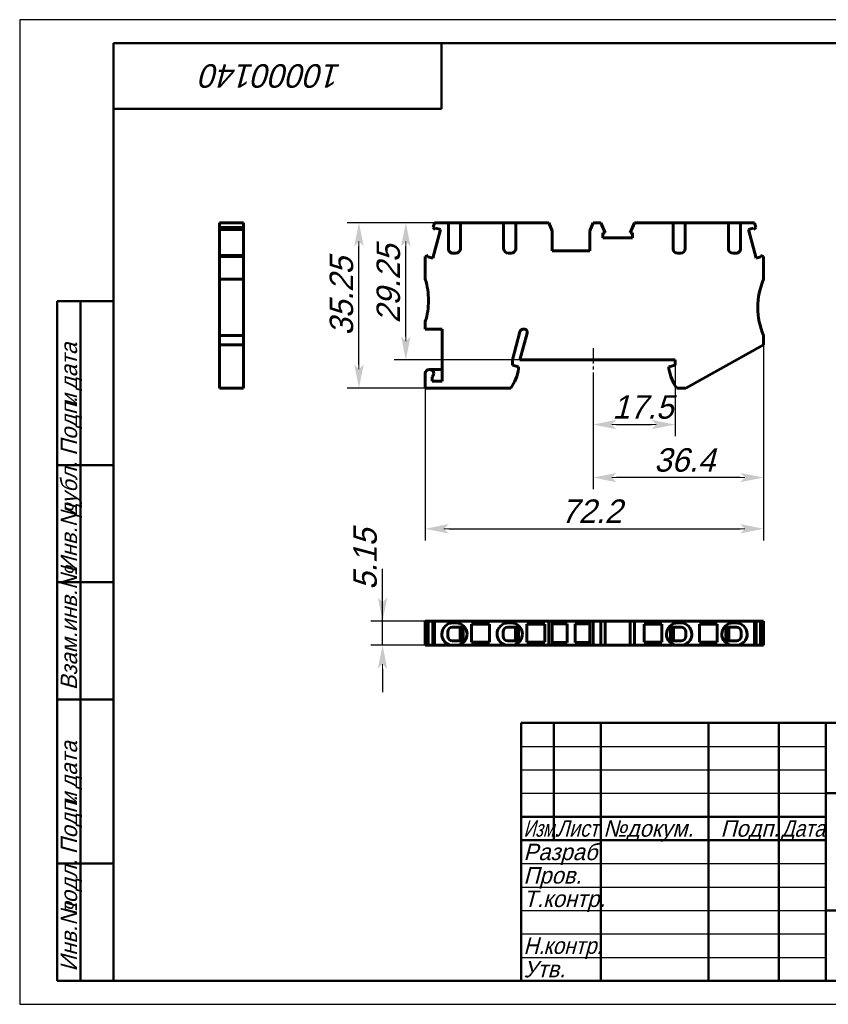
# Model space of a CAD drawing. Header units: millimetres. Extents: x 0 to 297, y 0 to 210.
# Tile 1 of 2: x 0 to 173, y 0 to 210. Entities that reach past the tile are written whole.
import ezdxf

# ---------------------------------------------------------------- set-up
doc = ezdxf.new("R2010")
doc.units = ezdxf.units.MM
doc.linetypes.add('CENTER_per1_scale0.102953', pattern=[5.23, 3.26875, -0.65375, 0.65375, -0.65375])
doc.styles.add('TextStyle_1', font='T-FLEX Type A.TTF', dxfattribs={"oblique": 15, "height": 5})
doc.styles.add('TextStyle_2', font='T-FLEX Type A.TTF', dxfattribs={"oblique": 15, "height": 3.5})
doc.styles.add('TextStyle_3', font='T-FLEX Type A.TTF', dxfattribs={"width": 0.744064, "oblique": 15, "height": 3.5})
doc.styles.add('TextStyle_4', font='T-FLEX Type A.TTF', dxfattribs={"width": 0.883061, "oblique": 15, "height": 3.5})
doc.styles.add('TextStyle_5', font='T-FLEX Type A.TTF', dxfattribs={"width": 0.94413, "oblique": 15, "height": 3.5})
doc.styles.add('TextStyle_7', font='T-FLEX Type A.TTF', dxfattribs={"oblique": 15, "height": 5})
doc.dimstyles.new('DIM_ST_1', dxfattribs={"dimtxt": 5, "dimasz": 5, "dimexe": 2.5, "dimexo": 0, "dimtad": 1, "dimrnd": 0.01, "dimdsep": 46, "dimtxsty": 'TextStyle_1', "dimblk": 'Arrow_3_C7_Status', "dimcen": 0.09, "dimclrd": 7, "dimclre": 7, "dimclrt": 7, "dimazin": 0, "dimtfac": 1, "dimtdec": 0, "dimtmove": 0, "dimatfit": 0, "dimldrblk": 'NONE', "dimfxl": 1, "dimtvp": 1, "dimtolj": 1, "dimarcsym": 0})
doc.dimstyles.new('DIM_ST_2', dxfattribs={"dimtxt": 5, "dimasz": 5, "dimexe": 2.5, "dimexo": 0, "dimtad": 1, "dimrnd": 0.01, "dimdsep": 46, "dimtxsty": 'TextStyle_1', "dimblk": 'Arrow_3_C7_Status', "dimcen": 0.09, "dimclrd": 7, "dimclre": 7, "dimclrt": 7, "dimazin": 0, "dimtfac": 1, "dimtdec": 0, "dimtmove": 0, "dimatfit": 0, "dimldrblk": 'NONE', "dimfxl": 1, "dimtvp": 1, "dimtolj": 1, "dimarcsym": 0})
doc.dimstyles.new('DIM_ST_3', dxfattribs={"dimtxt": 5, "dimasz": 5, "dimexe": 2.5, "dimexo": 0, "dimtad": 1, "dimrnd": 0.01, "dimdsep": 46, "dimtxsty": 'TextStyle_1', "dimblk": 'Arrow_3_C7_Status', "dimcen": 0.09, "dimclrd": 7, "dimclre": 7, "dimclrt": 7, "dimazin": 0, "dimtfac": 1, "dimtdec": 0, "dimtmove": 0, "dimatfit": 0, "dimldrblk": 'NONE', "dimfxl": 1, "dimtvp": 1, "dimtolj": 1, "dimarcsym": 0})

# ---------------------------------------------------------------- blocks, each defined once
blk = doc.blocks.new('Arrow_3_C7_Status')
at = {"color": 7, "linetype": 'Continuous', "lineweight": 0}
blk.add_line((-1, 0), (-0.8, 0), dxfattribs=at)
at = {"color": 7}
blk.add_solid([(-1, -0.2), (0, 0), (-0.8, 0), (-1, 0.2)], dxfattribs=at)
blk = doc.blocks.new('*D5')
at = {"color": 7, "lineweight": -2}
for p, q in [((158.73, 140.63), (158.73, 98.92)), ((86.53, 131.43), (86.53, 98.92)), ((91.53, 101.42), (153.73, 101.42))]:
    blk.add_line(p, q, dxfattribs=at)
at = {"layer": 'Defpoints', "color": 0}
for p in [(158.73, 140.63), (86.53, 131.43), (158.73, 101.42)]:
    blk.add_point(p, dxfattribs=at)
at = {"color": 7, "lineweight": -2, "xscale": 5, "yscale": 5, "zscale": 5}
for p, rotation in [((86.53, 101.42), 180), ((158.73, 101.42), 360)]:
    blk.add_blockref('Arrow_3_C7_Status', p, dxfattribs=dict(at, rotation=rotation))
blk = doc.blocks.new('_None')
blk = doc.blocks.new('*D6')
at = {"color": 7, "lineweight": -2}
for p, q in [((94.06, 166.68), (69.89, 166.68)), ((72.39, 136.43), (72.39, 161.68)), ((86.53, 131.43), (69.89, 131.43))]:
    blk.add_line(p, q, dxfattribs=at)
at = {"layer": 'Defpoints', "color": 0}
for p in [(72.39, 166.68), (94.06, 166.68), (86.53, 131.43)]:
    blk.add_point(p, dxfattribs=at)
at = {"color": 7, "lineweight": -2, "xscale": 5, "yscale": 5, "zscale": 5}
for p, rotation in [((72.39, 166.68), 90.00000000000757), ((72.39, 131.43), 270.0000000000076)]:
    blk.add_blockref('Arrow_3_C7_Status', p, dxfattribs=dict(at, rotation=rotation))
blk = doc.blocks.new('*D7')
at = {"color": 7, "lineweight": -2}
for p, q in [((122.33, 134.73), (122.33, 121.15)), ((139.83, 136.33), (139.83, 121.15)), ((127.33, 123.65), (134.83, 123.65))]:
    blk.add_line(p, q, dxfattribs=at)
at = {"layer": 'Defpoints', "color": 0}
for p in [(122.33, 134.73), (139.83, 136.33), (139.83, 123.65)]:
    blk.add_point(p, dxfattribs=at)
at = {"color": 7, "lineweight": -2, "xscale": 5, "yscale": 5, "zscale": 5, "rotation": 180}
blk.add_blockref('Arrow_3_C7_Status', (122.33, 123.65), dxfattribs=at)
at = {"color": 7, "lineweight": -2, "xscale": 5, "yscale": 5, "zscale": 5}
blk.add_blockref('Arrow_3_C7_Status', (139.83, 123.65), dxfattribs=at)
blk = doc.blocks.new('*D8')
at = {"color": 7, "lineweight": -2}
for p, q in [((105.86, 166.68), (79.89, 166.68)), ((82.39, 142.43), (82.39, 161.68)), ((106.73, 137.43), (79.89, 137.43))]:
    blk.add_line(p, q, dxfattribs=at)
at = {"layer": 'Defpoints', "color": 0}
for p in [(82.39, 166.68), (105.86, 166.68), (106.73, 137.43)]:
    blk.add_point(p, dxfattribs=at)
at = {"color": 7, "lineweight": -2, "xscale": 5, "yscale": 5, "zscale": 5}
for p, rotation in [((82.39, 166.68), 90.00000000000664), ((82.39, 137.43), 270.0000000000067)]:
    blk.add_blockref('Arrow_3_C7_Status', p, dxfattribs=dict(at, rotation=rotation))
blk = doc.blocks.new('*D9')
at = {"color": 7, "lineweight": -2}
for p, q in [((158.73, 142.63), (158.73, 109.85)), ((122.33, 134.73), (122.33, 109.85)), ((153.73, 112.35), (127.33, 112.35))]:
    blk.add_line(p, q, dxfattribs=at)
at = {"layer": 'Defpoints', "color": 0}
for p in [(158.73, 142.63), (122.33, 134.73), (122.33, 112.35)]:
    blk.add_point(p, dxfattribs=at)
at = {"color": 7, "lineweight": -2, "xscale": 5, "yscale": 5, "zscale": 5, "rotation": 180}
blk.add_blockref('Arrow_3_C7_Status', (122.33, 112.35), dxfattribs=at)
at = {"color": 7, "lineweight": -2, "xscale": 5, "yscale": 5, "zscale": 5}
blk.add_blockref('Arrow_3_C7_Status', (158.73, 112.35), dxfattribs=at)
blk = doc.blocks.new('*D10')
at = {"color": 7, "lineweight": -2}
for p, q in [((77.43, 81.72), (77.43, 92.86)), ((77.43, 86.72), (77.43, 91.72)), ((88.49, 81.72), (74.93, 81.72)), ((77.43, 76.57), (77.43, 81.72)), ((88.49, 76.57), (74.93, 76.57)), ((77.43, 71.57), (77.43, 66.57))]:
    blk.add_line(p, q, dxfattribs=at)
at = {"layer": 'Defpoints', "color": 0}
for p in [(77.43, 81.72), (88.49, 81.72), (88.49, 76.57)]:
    blk.add_point(p, dxfattribs=at)
at = {"color": 7, "lineweight": -2, "xscale": 5, "yscale": 5, "zscale": 5}
for p, rotation in [((77.43, 81.72), 269.9999999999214), ((77.43, 76.57), 89.99999999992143)]:
    blk.add_blockref('Arrow_3_C7_Status', p, dxfattribs=dict(at, rotation=rotation))
blk = doc.blocks.new('_FR1Страница_1')
at = {"color": 7, "linetype": 'Continuous', "lineweight": 25}
for p, q in [((0, 210), (0, 0)), ((297, 210), (0, 210)), ((107, 55), (172, 55)), ((107, 50), (172, 50)), ((107, 45), (172, 45)), ((107, 30), (172, 30)), ((107, 25), (172, 25)), ((107, 20), (172, 20)), ((107, 15), (172, 15)), ((107, 10), (172, 10)), ((0, 0), (297, 0))]:
    blk.add_line(p, q, dxfattribs=at)
at = {"color": 7, "linetype": 'Continuous', "lineweight": 50}
for p, q in [((20, 5), (20, 205)), ((20, 205), (292, 205)), ((90, 191), (90, 205)), ((20, 191), (90, 191)), ((8, 5), (8, 150)), ((8, 150), (20, 150)), ((13, 150), (13, 5)), ((8, 115), (20, 115)), ((8, 90), (20, 90)), ((20, 65), (8, 65)), ((107, 5), (107, 60)), ((107, 60), (292, 60)), ((114, 60), (114, 35)), ((124, 60), (124, 5)), ((147, 60), (147, 5)), ((162, 60), (162, 5)), ((172, 60), (172, 5)), ((172, 45), (292, 45)), ((107, 40), (172, 40)), ((107, 35), (172, 35)), ((8, 30), (20, 30)), ((172, 20), (292, 20)), ((20, 5), (8, 5)), ((292, 5), (20, 5))]:
    blk.add_line(p, q, dxfattribs=at)
at = {"color": 7, "oblique": 15}
for s, height, rotation, style, p in [('10000140', 5, 180, 'TextStyle_7', (68.7, 200.5)), ('дата', 3.5, 90, 'TextStyle_2', (12.25, 131.01)), ('Подп.', 3.5, 90, 'TextStyle_2', (12.25, 117)), ('и', 3.5, 90, 'TextStyle_2', (12.25, 127.51)), ('дубл.', 3.5, 90, 'TextStyle_2', (12.25, 104.01)), ('Инв.№', 3.5, 90, 'TextStyle_2', (12.25, 92)), ('Взам.инв.№', 3.5, 90, 'TextStyle_2', (12.25, 67)), ('дата', 3.5, 90, 'TextStyle_2', (12.25, 46.01)), ('Подп.', 3.5, 90, 'TextStyle_2', (12.25, 32)), ('и', 3.5, 90, 'TextStyle_2', (12.25, 42.51)), ('подл.', 3.5, 90, 'TextStyle_2', (12.25, 19.01)), ('Инв.№', 3.5, 90, 'TextStyle_2', (12.25, 7))]:
    blk.add_text(s, height=height, rotation=rotation, dxfattribs=dict(at, style=style)).set_placement(p)
for s, style, width, p in [('Изм.', 'TextStyle_3', 0.744064, (107.5, 35.75)), ('Лист', 'TextStyle_4', 0.883061, (114.5, 35.75)), ('Дата', 'TextStyle_4', 0.883061, (162.5, 35.75)), ('Н.', 'TextStyle_5', 0.94413, (107.5, 10.75)), ('контр.', 'TextStyle_5', 0.94413, (111.75, 10.75))]:
    blk.add_text(s, height=3.5, dxfattribs=dict(at, style=style, width=width)).set_placement(p)
at = {"color": 7, "style": 'TextStyle_2', "oblique": 15}
for s, p in [('№', (124.5, 35.75)), ('докум.', (129.5, 35.75)), ('Подп.', (149.53, 35.75)), ('Разраб.', (107.5, 30.75)), ('Пров.', (107.5, 25.75)), ('Т.контр.', (107.5, 20.75)), ('Утв.', (107.5, 5.75))]:
    blk.add_text(s, height=3.5, dxfattribs=at).set_placement(p)
blk = doc.blocks.new('Страница_1')
at = {"color": 7, "linetype": 'Continuous', "lineweight": 60}
for p, q in [((47.772, 166.677), (42.622, 166.677)), ((42.622, 166.677), (42.622, 165.714)), ((47.772, 166.677), (47.772, 165.714)), ((88.495, 166.677), (88.237, 165.714)), ((88.495, 166.677), (91.46, 166.677)), ((91.46, 161.177), (91.46, 166.677)), ((91.462, 166.677), (92.46, 166.677)), ((93.06, 166.677), (92.46, 166.677)), ((94.058, 166.677), (93.06, 166.677)), ((94.06, 166.677), (94.06, 161.177)), ((94.06, 166.677), (103.26, 166.677)), ((103.26, 161.177), (103.26, 166.677)), ((103.262, 166.677), (104.26, 166.677)), ((104.86, 166.677), (104.26, 166.677)), ((105.858, 166.677), (104.86, 166.677)), ((105.86, 166.677), (105.86, 161.177)), ((105.86, 166.677), (112.916, 166.677)), ((113.635, 164.977), (112.916, 166.677)), ((122.353, 166.677), (121.635, 164.977)), ((124.025, 166.677), (122.353, 166.677)), ((124.025, 166.677), (124.95, 164.572)), ((130.219, 164.572), (131.144, 166.677)), ((139.41, 166.677), (131.144, 166.677)), ((139.41, 161.177), (139.41, 166.677)), ((139.412, 166.677), (140.41, 166.677)), ((141.01, 166.677), (140.41, 166.677)), ((142.008, 166.677), (141.01, 166.677)), ((151.21, 166.677), (142.01, 166.677)), ((142.01, 166.677), (142.01, 161.177)), ((151.21, 161.177), (151.21, 166.677)), ((151.212, 166.677), (152.21, 166.677)), ((152.81, 166.677), (152.21, 166.677)), ((153.808, 166.677), (152.81, 166.677)), ((156.774, 166.677), (153.81, 166.677)), ((153.81, 166.677), (153.81, 161.177)), ((156.774, 166.677), (157.032, 165.714)), ((47.772, 165.714), (42.622, 165.714)), ((42.622, 165.281), (42.622, 165.714)), ((42.622, 165.281), (47.772, 165.281)), ((42.622, 165.268), (42.622, 165.279)), ((42.622, 165.268), (47.772, 165.268)), ((42.622, 159.7), (42.622, 165.268)), ((47.772, 165.281), (47.772, 165.714)), ((47.772, 165.279), (47.772, 165.268)), ((47.772, 159.7), (47.772, 165.268)), ((88.137, 159.158), (89.774, 165.268)), ((88.67, 165.281), (88.237, 165.714)), ((88.67, 165.281), (88.74, 165.544)), ((88.74, 165.544), (89.774, 165.268)), ((113.635, 164.977), (113.635, 160.677)), ((121.635, 160.677), (121.635, 164.977)), ((124.422, 164.572), (124.95, 164.572)), ((124.422, 163.502), (124.422, 164.572)), ((130.219, 164.572), (130.747, 164.572)), ((130.747, 164.572), (130.747, 163.502)), ((155.496, 165.268), (156.529, 165.544)), ((157.133, 159.158), (155.496, 165.268)), ((156.529, 165.544), (156.6, 165.281)), ((156.6, 165.281), (157.032, 165.714)), ((130.747, 163.502), (124.422, 163.502)), ((42.622, 159.698), (47.772, 159.698)), ((42.622, 159.698), (42.622, 159.527)), ((47.772, 159.698), (47.772, 159.527)), ((87.174, 159.698), (86.535, 159.527)), ((87.103, 159.435), (87.174, 159.698)), ((93.06, 160.177), (92.46, 160.177)), ((104.86, 160.177), (104.26, 160.177)), ((104.86, 160.177), (104.26, 160.177)), ((121.635, 160.677), (113.635, 160.677)), ((140.41, 160.177), (141.01, 160.177)), ((152.21, 160.177), (152.81, 160.177)), ((152.21, 160.177), (152.81, 160.177)), ((158.096, 159.698), (158.166, 159.435)), ((158.096, 159.698), (158.735, 159.527)), ((42.622, 159.527), (47.772, 159.527)), ((42.622, 159.527), (42.622, 154.627)), ((47.772, 159.527), (47.772, 154.627)), ((86.535, 154.627), (86.535, 159.527)), ((88.137, 159.158), (87.103, 159.435)), ((158.166, 159.435), (157.133, 159.158)), ((158.735, 159.527), (158.735, 154.627)), ((47.772, 154.627), (42.622, 154.627)), ((42.622, 154.627), (42.622, 148.627)), ((47.772, 154.627), (47.772, 148.627)), ((42.622, 148.627), (42.622, 142.627)), ((47.772, 148.627), (47.772, 142.627)), ((86.535, 144.027), (86.535, 145.627)), ((90.135, 144.027), (86.535, 144.027)), ((90.135, 132.927), (90.135, 144.027)), ((105.135, 137.427), (106.744, 143.434)), ((106.735, 137.427), (108.263, 143.131)), ((42.622, 142.627), (42.622, 140.627)), ((47.772, 142.627), (42.622, 142.627)), ((47.772, 142.627), (47.772, 140.627)), ((158.735, 142.627), (158.735, 140.627)), ((47.772, 140.627), (42.622, 140.627)), ((42.622, 140.627), (42.622, 131.427)), ((47.772, 140.627), (47.772, 131.427)), ((158.735, 140.627), (142.152, 131.427)), ((105.135, 137.427), (105.135, 136.327)), ((139.835, 137.427), (106.735, 137.427)), ((139.835, 136.327), (139.835, 137.427)), ((86.535, 131.427), (86.535, 134.527)), ((87.435, 135.427), (90.135, 135.427)), ((105.135, 136.327), (106.435, 135.979)), ((106.435, 135.979), (106.435, 135.527)), ((138.535, 135.979), (139.835, 136.327)), ((138.535, 135.527), (138.535, 135.979)), ((88.035, 132.927), (88.035, 133.856)), ((90.135, 132.927), (88.035, 132.927)), ((47.772, 131.427), (42.622, 131.427)), ((104.776, 131.427), (86.535, 131.427)), ((142.152, 131.427), (140.194, 131.427)), ((86.535, 76.573), (86.535, 81.723)), ((87.174, 81.723), (86.535, 81.723)), ((87.174, 81.723), (87.174, 76.573)), ((87.176, 81.723), (88.137, 81.723)), ((88.137, 81.723), (88.235, 81.723)), ((88.137, 76.573), (88.137, 81.723)), ((88.495, 81.723), (88.237, 81.723)), ((88.237, 81.723), (88.237, 76.573)), ((88.495, 81.723), (88.495, 76.573)), ((88.495, 81.723), (112.916, 81.723)), ((92.335, 80.423), (92.46, 80.423)), ((93.06, 81.373), (92.46, 81.373)), ((92.46, 80.423), (93.06, 80.423)), ((93.06, 80.423), (94.61, 80.423)), ((93.985, 80.423), (93.985, 77.523)), ((94.748, 80.679), (94.61, 80.576)), ((94.61, 77.371), (94.61, 80.576)), ((96.435, 81.073), (96.435, 77.273)), ((100.235, 81.073), (96.435, 81.073)), ((100.235, 77.273), (100.235, 81.073)), ((104.135, 80.423), (104.26, 80.423)), ((104.86, 81.373), (104.26, 81.373)), ((104.26, 80.423), (104.86, 80.423)), ((104.86, 80.423), (106.41, 80.423)), ((105.785, 80.423), (105.785, 77.523)), ((106.548, 80.679), (106.41, 80.576)), ((106.41, 77.371), (106.41, 80.576)), ((108.235, 81.073), (108.235, 77.273)), ((112.035, 81.073), (108.235, 81.073)), ((112.035, 77.273), (112.035, 81.073)), ((112.916, 81.723), (112.916, 76.573)), ((113.635, 81.723), (112.916, 81.723)), ((121.635, 81.723), (113.635, 81.723)), ((113.635, 76.573), (113.635, 81.723)), ((116.785, 81.148), (113.635, 81.148)), ((116.785, 81.148), (116.785, 77.148)), ((121.635, 81.148), (118.485, 81.148)), ((118.485, 81.148), (118.485, 77.148)), ((122.353, 81.723), (121.635, 81.723)), ((121.635, 81.723), (121.635, 76.573)), ((124.025, 81.723), (122.353, 81.723)), ((122.353, 76.573), (122.353, 81.723)), ((124.025, 76.573), (124.025, 81.723)), ((124.025, 81.723), (124.95, 81.723)), ((124.95, 81.723), (124.95, 76.573)), ((130.217, 81.723), (124.952, 81.723)), ((130.219, 81.723), (131.144, 81.723)), ((130.219, 76.573), (130.219, 81.723)), ((156.774, 81.723), (131.144, 81.723)), ((131.144, 76.573), (131.144, 81.723)), ((133.235, 77.273), (133.235, 81.073)), ((137.035, 81.073), (133.235, 81.073)), ((137.035, 77.273), (137.035, 81.073)), ((138.722, 80.679), (138.86, 80.576)), ((138.86, 77.371), (138.86, 80.576)), ((140.41, 80.423), (138.86, 80.423)), ((139.485, 80.423), (139.485, 77.523)), ((141.01, 81.373), (140.41, 81.373)), ((141.01, 80.423), (140.41, 80.423)), ((141.135, 80.423), (141.01, 80.423)), ((145.035, 81.073), (145.035, 77.273)), ((148.835, 81.073), (145.035, 81.073)), ((148.835, 77.273), (148.835, 81.073)), ((150.522, 80.679), (150.66, 80.576)), ((150.66, 77.371), (150.66, 80.576)), ((152.21, 80.423), (150.66, 80.423)), ((151.285, 80.423), (151.285, 77.523)), ((152.81, 81.373), (152.21, 81.373)), ((152.81, 80.423), (152.21, 80.423)), ((152.935, 80.423), (152.81, 80.423)), ((156.774, 81.723), (156.774, 76.573)), ((156.774, 81.723), (157.032, 81.723)), ((157.032, 81.723), (157.032, 76.573)), ((157.133, 81.723), (157.034, 81.723)), ((157.133, 81.723), (158.094, 81.723)), ((157.133, 76.573), (157.133, 81.723)), ((158.096, 81.723), (158.735, 81.723)), ((158.096, 76.573), (158.096, 81.723)), ((158.735, 76.573), (158.735, 81.723)), ((91.335, 78.973), (91.335, 79.423)), ((91.335, 78.523), (91.335, 78.973)), ((103.135, 78.973), (103.135, 79.423)), ((103.135, 78.523), (103.135, 78.973)), ((142.135, 78.973), (142.135, 79.423)), ((142.135, 78.523), (142.135, 78.973)), ((153.935, 78.973), (153.935, 79.423)), ((153.935, 78.523), (153.935, 78.973)), ((87.174, 76.573), (86.535, 76.573)), ((88.137, 76.573), (87.176, 76.573)), ((88.137, 76.573), (88.235, 76.573)), ((88.495, 76.573), (88.237, 76.573)), ((88.495, 76.573), (91.46, 76.573)), ((91.46, 76.792), (91.46, 76.573)), ((91.46, 76.573), (92.46, 76.573)), ((92.46, 77.523), (92.335, 77.523)), ((92.46, 77.523), (93.06, 77.523)), ((93.06, 76.573), (92.46, 76.573)), ((94.61, 77.523), (93.06, 77.523)), ((93.06, 76.573), (94.052, 76.573)), ((94.06, 76.792), (94.052, 76.788)), ((94.052, 76.573), (94.06, 76.573)), ((94.06, 76.573), (94.06, 76.792)), ((94.06, 76.573), (103.26, 76.573)), ((94.748, 77.267), (94.61, 77.371)), ((96.435, 77.273), (100.235, 77.273)), ((103.26, 76.792), (103.26, 76.573)), ((103.26, 76.573), (104.26, 76.573)), ((104.26, 77.523), (104.135, 77.523)), ((104.26, 77.523), (104.86, 77.523)), ((104.86, 76.573), (104.26, 76.573)), ((106.41, 77.523), (104.86, 77.523)), ((104.86, 76.573), (105.852, 76.573)), ((105.86, 76.792), (105.852, 76.788)), ((105.852, 76.573), (105.86, 76.573)), ((105.86, 76.573), (105.86, 76.792)), ((105.86, 76.573), (112.916, 76.573)), ((106.548, 77.267), (106.41, 77.371)), ((108.235, 77.273), (112.035, 77.273)), ((113.635, 76.573), (112.916, 76.573)), ((116.785, 77.148), (113.635, 77.148)), ((121.635, 76.573), (113.635, 76.573)), ((121.635, 77.148), (118.485, 77.148)), ((122.353, 76.573), (121.635, 76.573)), ((124.025, 76.573), (122.353, 76.573)), ((124.025, 76.573), (124.95, 76.573)), ((130.217, 76.573), (124.952, 76.573)), ((130.219, 76.573), (131.144, 76.573)), ((139.41, 76.573), (131.144, 76.573)), ((137.035, 77.273), (133.235, 77.273)), ((138.722, 77.267), (138.86, 77.371)), ((138.86, 77.523), (140.41, 77.523)), ((139.41, 76.792), (139.417, 76.788)), ((139.41, 76.792), (139.41, 76.573)), ((139.417, 76.573), (139.41, 76.573)), ((140.41, 76.573), (139.417, 76.573)), ((141.01, 77.523), (140.41, 77.523)), ((140.41, 76.573), (141.01, 76.573)), ((141.01, 77.523), (141.135, 77.523)), ((142.01, 76.573), (141.01, 76.573)), ((142.01, 76.573), (142.01, 76.792)), ((151.21, 76.573), (142.01, 76.573)), ((145.035, 77.273), (148.835, 77.273)), ((150.522, 77.267), (150.66, 77.371)), ((150.66, 77.523), (152.21, 77.523)), ((151.21, 76.792), (151.21, 76.573)), ((151.21, 76.792), (151.217, 76.788)), ((151.217, 76.573), (151.21, 76.573)), ((152.21, 76.573), (151.217, 76.573)), ((152.81, 77.523), (152.21, 77.523)), ((152.21, 76.573), (152.81, 76.573)), ((152.81, 77.523), (152.935, 77.523)), ((153.81, 76.573), (152.81, 76.573)), ((153.81, 76.573), (153.81, 76.792)), ((156.774, 76.573), (153.81, 76.573)), ((156.774, 76.573), (157.032, 76.573)), ((157.133, 76.573), (157.034, 76.573)), ((158.094, 76.573), (157.133, 76.573)), ((158.096, 76.573), (158.735, 76.573))]:
    blk.add_line(p, q, dxfattribs=at)
at = {"color": 7, "linetype": 'CENTER_per1_scale0.102953', "lineweight": 25}
blk.add_line((122.335, 139.962), (122.335, 134.732), dxfattribs=at)
blk.add_line((122.335, 139.962), (122.335, 134.732), dxfattribs=at)
at = {"color": 7, "linetype": 'Continuous', "lineweight": 60}
for centre, radius, start, end in [((92.46, 161.177), 1, 180, 270.00001), ((93.06, 161.177), 1, 270.00002, 353), ((93.06, 161.177), 1, 353, 360), ((104.26, 161.177), 1, 180, 270), ((104.86, 161.177), 1, 270, 353), ((104.86, 161.177), 1, 353, 0), ((140.41, 161.177), 1, 180, 187), ((140.41, 161.177), 1, 187, 270), ((141.01, 161.177), 1, 270, 360), ((152.21, 161.177), 1, 180, 187), ((152.21, 161.177), 1, 187, 270), ((152.81, 161.177), 1, 270, 0.00001), ((72.226, 150.127), 15, 0, 17.4576), ((172.482, 148.627), 15, 156.42182, 180), ((72.226, 150.127), 15, 342.5424, 0), ((172.482, 148.627), 15, 180, 203.57818), ((107.517, 143.227), 0.8, 73.31672, 165), ((107.587, 143.312), 0.7, 0.00001, 76.79952), ((107.587, 143.312), 0.7, 345, 0), ((87.435, 134.527), 0.9, 0.00001, 180), ((87.435, 134.527), 0.9, 311.81031, 0), ((97.041, 136.942), 9.5, 324.50968, 351.4318), ((147.929, 136.942), 9.5, 188.5682, 215.49032), ((92.46, 78.973), 2.4, 90.00001, 180), ((92.335, 79.423), 1, 90, 180), ((93.06, 78.973), 2.4, 360, 90), ((104.26, 78.973), 2.4, 90, 180), ((104.135, 79.423), 1, 90, 180), ((104.86, 78.973), 2.4, 360, 90), ((140.41, 78.973), 2.4, 90, 180), ((141.01, 78.973), 2.4, 359.99999, 90), ((141.135, 79.423), 1, 360, 90), ((152.21, 78.973), 2.4, 90, 180), ((152.81, 78.973), 2.4, 360, 90), ((152.935, 79.423), 1, 360, 90), ((92.46, 78.973), 2.4, 180, 245.37568), ((92.335, 78.523), 1, 180, 270), ((93.06, 78.973), 2.4, 294.62432, 359.99999), ((104.26, 78.973), 2.4, 180, 245.37568), ((104.135, 78.523), 1, 180, 270), ((104.86, 78.973), 2.4, 294.62432, 360), ((140.41, 78.973), 2.4, 179.99999, 245.37568), ((141.135, 78.523), 1, 270, 0), ((141.01, 78.973), 2.4, 294.62432, 360), ((152.21, 78.973), 2.4, 180, 245.37568), ((152.935, 78.523), 1, 270, 0), ((152.81, 78.973), 2.4, 294.62432, 360), ((92.46, 78.973), 2.4, 245.37567, 270), ((93.06, 78.973), 2.4, 270.00002, 294.42869), ((104.26, 78.973), 2.4, 245.37568, 270), ((104.86, 78.973), 2.4, 270.00001, 294.42869), ((140.41, 78.973), 2.4, 245.57131, 270), ((141.01, 78.973), 2.4, 270.00002, 294.6243), ((152.21, 78.973), 2.4, 245.57131, 270), ((152.81, 78.973), 2.4, 270.00002, 294.6243)]:
    blk.add_arc(centre, radius, start, end, dxfattribs=at)
blk.add_blockref('_FR1Страница_1', (0, 0))
at = {"color": 7, "style": 'TextStyle_1', "oblique": 15}
for s, p in [('29.25', (81.145, 145.264)), ('35.25', (71.145, 142.619)), ('5.15', (76.185, 88.393))]:
    blk.add_text(s, height=5, rotation=90, dxfattribs=at).set_placement(p)
for s, p in [('17.5', (126.44, 124.902)), ('36.4', (135.355, 113.602)), ('72.2', (115.497, 102.672))]:
    blk.add_text(s, height=5, dxfattribs=at).set_placement(p)
for base, p1, p2, angle, dimstyle, picture, middle in [((72.395, 166.677), (86.535, 131.427), (94.06, 166.677), 90, 'DIM_ST_2', '*D6', (72.395, 149.052)), ((82.395, 166.677), (106.735, 137.427), (105.86, 166.677), 90, 'DIM_ST_2', '*D8', (82.395, 152.052)), ((122.335, 112.352), (158.735, 142.627), (122.335, 134.732), 180, 'DIM_ST_1', '*D9', (140.535, 112.352)), ((77.435, 81.723), (88.495, 76.573), (88.495, 81.723), 90, 'DIM_ST_2', '*D10', (77.435, 92.861))]:
    dim = blk.add_linear_dim(base=base, p1=p1, p2=p2, angle=angle, text=' ', dimstyle=dimstyle)
    dim.commit()
    dim.dimension.update_dxf_attribs({"geometry": picture, "text_midpoint": middle, "dimtype": 160})
for base, p1, p2, dimstyle, picture, middle in [((158.735, 101.422), (86.535, 131.427), (158.735, 140.627), 'DIM_ST_1', '*D5', (120.855, 101.422)), ((139.835, 123.652), (122.335, 134.732), (139.835, 136.327), 'DIM_ST_3', '*D7', (131.085, 123.652))]:
    dim = blk.add_linear_dim(base=base, p1=p1, p2=p2, text=' ', dimstyle=dimstyle)
    dim.commit()
    dim.dimension.update_dxf_attribs({"geometry": picture, "text_midpoint": middle, "dimtype": 160})

msp = doc.modelspace()

# ---------------------------------------------------------------- block references
msp.add_blockref('Страница_1', (0, 0))

doc.saveas('drawing.dxf')
